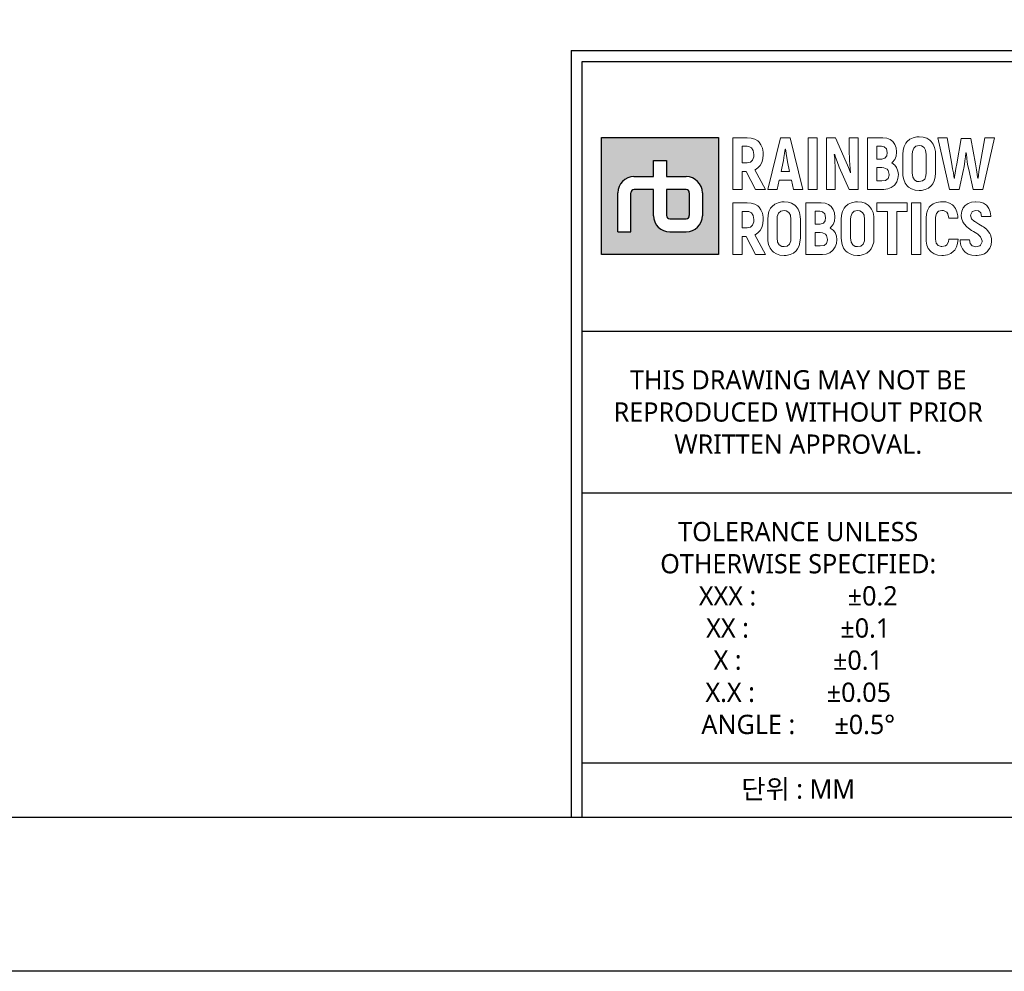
# Model space of a CAD drawing. Header units: millimetres. Extents: x 0 to 4378, y 0 to 2376.
# Tile 149 of 227: x 2151 to 2662, y 0 to 494. Entities that reach past the tile are written whole.
import ezdxf
from ezdxf.enums import TextEntityAlignment as Align

# ---------------------------------------------------------------- set-up
doc = ezdxf.new("R2010")
doc.units = ezdxf.units.MM
doc.header["$LTSCALE"] = 0.2
doc.layers.add('05_Section Line', color=3, linetype='Continuous')
doc.layers.add('09_Table Line', color=2, linetype='Continuous')
doc.layers.add('14_Mark', color=7, linetype='Continuous', true_color=0xe03c31)
doc.styles.add('Rainbow-5.0 Style', font='malgunsl.ttf')

# ---------------------------------------------------------------- blocks, each defined once
blk = doc.blocks.new('A$C869fea471123')
at = {"layer": '14_Mark'}
h = blk.add_hatch(color=256, dxfattribs=at)
h.dxf.hatch_style = 1
h.paths.add_polyline_path([(628.43, 108.24), (613.24, 108.24), (613.24, 93.05), (628.43, 93.05)])
h.paths.add_polyline_path([(626.32, 101.07), (626.32, 98.1, -0.414214), (624.22, 96), (622.09, 96, -0.414214), (619.99, 98.1), (619.99, 101.49), (617.46, 101.49, 0.414214), (617.04, 101.07), (617.04, 96), (615.35, 96), (615.35, 101.07, -0.414214), (617.45, 103.17), (619.99, 103.17), (619.99, 105.28), (621.68, 105.28), (621.68, 103.17), (624.22, 103.17, -0.414214)], flags=16)
h.paths.add_polyline_path([(624.63, 101.07), (624.63, 98.11, -0.414214), (624.21, 97.69), (622.1, 97.69, -0.414214), (621.68, 98.11), (621.68, 101.49), (624.21, 101.49, -0.414214)], flags=0)
h = blk.add_hatch(color=256, dxfattribs=at)
h.dxf.hatch_style = 1
h.paths.add_polyline_path([(624.63, 101.07, 0.414214), (624.21, 101.49), (621.68, 101.49), (621.68, 98.11, 0.414214), (622.1, 97.69), (624.21, 97.69, 0.414214), (624.63, 98.11)])
blk.add_lwpolyline([(0, 594), (841, 594), (841, 0), (0, 0)], close=True)
at = {"lineweight": 0}
for points in [[(632.14, 108.23), (630.29, 108.23), (630.29, 101.49), (631.47, 101.49), (631.47, 103.84), (632.01, 103.84)], [(633.93, 107.3), (633.68, 107.66), (633.53, 107.8), (633.14, 108.04), (632.67, 108.18), (632.14, 108.23)], [(637.73, 108.23), (636.45, 108.23), (634.8, 101.49), (636.03, 101.49), (636.3, 102.71), (637.87, 102.71)], [(637.87, 102.71), (638.15, 101.49), (639.38, 101.49), (637.73, 108.23)], [(643.59, 108.23), (642.41, 108.23), (642.41, 101.49), (643.57, 101.49), (643.57, 103.53), (643.57, 104.03), (643.55, 104.54), (643.52, 105.04), (643.49, 105.55), (643.43, 106.03), (643.46, 106.06)], [(645.53, 103.68), (645.48, 103.81), (645.28, 104.34), (645.16, 104.65), (644.99, 105.06), (643.59, 108.23)], [(645.39, 101.49), (646.56, 101.49), (646.56, 108.23)], [(646.56, 108.23), (645.39, 108.23), (645.39, 106.18), (645.4, 105.74), (645.42, 105.25), (645.45, 104.75), (645.5, 104.23), (645.56, 103.71), (645.53, 103.68)], [(649.73, 108.23), (647.76, 108.23), (647.76, 101.49), (649.79, 101.49), (649.89, 101.49), (650.4, 101.57), (650.83, 101.74), (651.22, 102.03), (651.28, 102.1), (651.54, 102.49)], [(651.29, 107.34), (651.02, 107.72), (650.69, 107.99), (650.25, 108.17), (649.73, 108.23)], [(651.28, 105.39), (651.45, 105.83), (651.51, 106.36), (651.51, 106.37), (651.45, 106.89), (651.29, 107.34)], [(654.46, 108.34), (654.17, 108.33), (653.68, 108.23), (653.25, 108.04), (652.9, 107.74), (652.71, 107.5), (652.5, 107.08), (652.37, 106.61), (652.34, 106.06), (652.34, 103.66), (652.35, 103.28), (652.46, 102.78), (652.63, 102.34)], [(652.63, 102.34), (652.9, 101.98), (653.07, 101.81), (653.46, 101.57), (653.93, 101.42), (654.46, 101.38), (654.75, 101.39), (655.24, 101.49), (655.66, 101.68), (656.02, 101.98), (656.21, 102.22), (656.41, 102.63), (656.54, 103.11), (656.58, 103.66), (656.58, 106.06), (656.56, 106.44), (656.46, 106.94), (656.28, 107.37)], [(656.28, 107.37), (656.02, 107.74), (655.84, 107.9), (655.45, 108.15), (654.99, 108.3), (654.46, 108.34)], [(658.09, 108.23), (656.86, 108.23), (658.37, 101.49)], [(658.99, 102.97), (658.95, 103.22), (658.89, 103.66), (658.8, 104.19), (658.69, 104.81), (658.09, 108.23)], [(661.16, 108.13), (659.91, 108.13), (659.32, 104.83), (659.22, 104.24), (659.12, 103.61), (659.05, 103.19), (659.02, 102.97), (658.99, 102.97)], [(662.05, 102.97), (662.03, 103.11), (661.97, 103.48), (661.88, 104.05), (661.76, 104.83), (661.16, 108.13)], [(661.44, 101.49), (662.7, 101.49), (664.21, 108.23)], [(664.21, 108.23), (662.99, 108.23), (662.38, 104.81), (662.3, 104.37), (662.2, 103.81), (662.14, 103.35), (662.09, 102.97), (662.05, 102.97)], [(632.13, 107.11), (632.35, 107.08), (632.71, 106.92), (632.93, 106.57), (633.01, 106.05), (632.98, 105.76), (632.84, 105.32), (632.56, 105.05), (632.13, 104.96), (631.47, 104.96)], [(631.47, 104.96), (631.47, 107.11), (632.13, 107.11)], [(633.84, 104.62), (634.05, 105.02), (634.17, 105.5), (634.21, 106.05), (634.2, 106.36), (634.11, 106.86), (633.93, 107.3)], [(636.54, 103.84), (636.81, 105.09), (636.84, 105.21), (636.91, 105.65), (636.99, 106.16), (637.07, 106.75), (637.1, 106.75)], [(637.1, 106.75), (637.14, 106.5), (637.23, 105.88), (637.31, 105.41), (637.37, 105.09), (637.64, 103.84), (636.54, 103.84)], [(643.46, 106.06), (643.49, 105.99), (643.6, 105.68), (643.8, 105.15), (644.09, 104.42), (645.39, 101.49)], [(649.55, 107.11), (649.93, 107.05), (650.22, 106.78), (650.31, 106.3), (650.25, 105.88), (650.01, 105.57), (649.59, 105.46), (648.94, 105.46)], [(648.94, 105.46), (648.94, 107.11), (649.55, 107.11)], [(654.46, 102.52), (654.16, 102.55), (653.83, 102.75), (653.63, 103.12), (653.55, 103.66), (653.55, 106.06), (653.58, 106.44), (653.74, 106.86), (654.03, 107.11), (654.46, 107.2)], [(654.46, 107.2), (654.75, 107.17), (655.09, 106.97), (655.29, 106.6), (655.36, 106.06), (655.36, 103.66), (655.33, 103.29), (655.17, 102.86), (654.89, 102.61), (654.46, 102.52)], [(658.37, 101.49), (659.63, 101.49), (660.19, 104.08), (660.23, 104.26), (660.33, 104.73), (660.4, 105.21), (660.47, 105.73), (660.53, 106.27), (660.56, 106.27)], [(660.56, 106.27), (660.58, 106.07), (660.63, 105.56), (660.69, 105.06), (660.78, 104.57), (660.88, 104.08), (661.44, 101.49)], [(651.53, 104.35), (651.3, 104.66), (650.89, 104.95), (651, 105.03), (651.28, 105.39)], [(632.01, 103.84), (633.21, 101.49), (634.52, 101.49), (633.15, 104.05)], [(633.15, 104.05), (633.17, 104.06), (633.54, 104.3), (633.84, 104.62)], [(649.6, 104.35), (649.88, 104.32), (650.3, 104.13), (650.43, 103.95), (650.54, 103.46), (650.54, 103.36), (650.41, 102.94), (650.1, 102.69), (649.6, 102.61), (648.94, 102.61)], [(648.94, 102.61), (648.94, 104.35), (649.6, 104.35)], [(651.54, 102.49), (651.7, 102.94), (651.76, 103.46), (651.7, 103.89), (651.53, 104.35)], [(632.14, 99.79), (630.29, 99.79), (630.29, 93.05), (631.47, 93.05), (631.47, 95.4), (632.01, 95.4)], [(633.93, 98.86), (633.68, 99.22), (633.53, 99.36), (633.14, 99.6), (632.67, 99.74), (632.14, 99.79)], [(636.92, 99.91), (636.64, 99.89), (636.14, 99.79), (635.72, 99.6), (635.36, 99.3), (635.17, 99.06), (634.96, 98.65), (634.84, 98.17), (634.8, 97.62), (634.8, 95.21), (634.82, 94.83), (634.91, 94.34), (635.1, 93.9)], [(638.74, 98.93), (638.48, 99.3), (638.3, 99.46), (637.91, 99.71), (637.45, 99.86), (636.92, 99.91)], [(641.74, 99.79), (639.77, 99.79), (639.77, 93.05), (641.9, 93.05), (642.4, 93.12), (642.85, 93.3), (643.22, 93.59), (643.29, 93.66), (643.55, 94.04)], [(643.3, 98.9), (643.03, 99.28), (642.69, 99.55), (642.26, 99.73), (641.74, 99.79)], [(646.47, 99.91), (646.18, 99.89), (645.69, 99.79), (645.26, 99.6), (644.91, 99.3), (644.72, 99.06), (644.51, 98.65), (644.39, 98.17), (644.34, 97.62), (644.34, 95.21), (644.36, 94.83), (644.46, 94.34), (644.64, 93.9)], [(648.29, 98.93), (648.02, 99.3), (647.85, 99.46), (647.46, 99.71), (647, 99.86), (646.47, 99.91)], [(657.39, 99.92), (657.21, 99.92), (656.7, 99.83), (656.26, 99.65), (655.91, 99.37), (655.76, 99.19), (655.54, 98.79)], [(657.38, 98.78), (657.63, 98.76), (658.04, 98.54), (658.18, 98.32), (658.29, 97.79), (659.47, 97.79), (659.45, 98.07), (659.34, 98.58), (659.16, 99.02), (658.89, 99.38), (658.78, 99.49), (658.39, 99.73), (657.93, 99.88), (657.39, 99.92)], [(661.82, 99.92), (661.77, 99.92), (661.25, 99.86), (660.8, 99.7), (660.43, 99.44), (660.16, 99.11), (659.98, 98.68), (659.91, 98.17), (659.95, 97.77), (660.12, 97.31), (660.28, 97.03), (660.62, 96.67), (660.84, 96.49), (661.26, 96.19), (661.51, 96.04), (661.92, 95.78), (662.06, 95.69), (662.42, 95.35), (662.47, 95.27), (662.62, 94.82), (662.62, 94.71), (662.42, 94.28), (662.31, 94.19), (661.82, 94.07)], [(663.51, 99.04), (663.24, 99.41), (663.18, 99.46), (662.8, 99.72), (662.35, 99.87), (661.82, 99.92)], [(632.13, 98.66), (632.35, 98.64), (632.71, 98.47), (632.93, 98.12), (633.01, 97.6), (632.98, 97.31), (632.84, 96.88), (632.56, 96.61), (632.13, 96.53), (631.47, 96.53)], [(631.47, 96.53), (631.47, 98.66), (632.13, 98.66)], [(633.84, 96.18), (634.05, 96.58), (634.17, 97.06), (634.21, 97.62), (634.2, 97.91), (634.11, 98.42), (633.93, 98.86)], [(635.1, 93.9), (635.36, 93.54), (635.54, 93.37), (635.93, 93.13), (636.39, 92.98), (636.92, 92.93), (637.2, 92.94), (637.7, 93.05), (638.13, 93.24), (638.48, 93.54), (638.66, 93.78), (638.88, 94.19), (638.99, 94.67), (639.04, 95.21), (639.04, 97.62), (639.02, 98), (638.92, 98.5), (638.74, 98.93)], [(636.92, 94.08), (636.62, 94.12), (636.29, 94.32), (636.08, 94.68), (636.02, 95.21), (636.02, 97.62), (636.05, 98), (636.2, 98.42), (636.5, 98.68), (636.92, 98.76)], [(636.92, 98.76), (637.21, 98.72), (637.55, 98.53), (637.75, 98.16), (637.82, 97.62), (637.82, 95.21), (637.79, 94.85), (637.63, 94.42), (637.34, 94.16), (636.92, 94.08)], [(641.56, 98.67), (641.93, 98.6), (642.22, 98.34), (642.32, 97.87), (642.26, 97.45), (642.02, 97.12), (641.59, 97.02), (640.95, 97.02)], [(640.95, 97.02), (640.95, 98.67), (641.56, 98.67)], [(643.29, 96.95), (643.46, 97.39), (643.52, 97.91), (643.52, 97.93), (643.46, 98.45), (643.3, 98.9)], [(644.64, 93.9), (644.91, 93.54), (645.09, 93.37), (645.48, 93.13), (645.94, 92.98), (646.47, 92.93), (646.75, 92.94), (647.24, 93.05), (647.67, 93.24), (648.02, 93.54), (648.22, 93.78), (648.42, 94.19), (648.55, 94.67), (648.58, 95.21), (648.58, 97.62), (648.57, 98), (648.47, 98.5), (648.29, 98.93)], [(646.47, 94.08), (646.17, 94.12), (645.84, 94.32), (645.63, 94.68), (645.56, 95.21), (645.56, 97.62), (645.59, 98), (645.75, 98.42), (646.04, 98.68), (646.47, 98.76)], [(646.47, 98.76), (646.76, 98.72), (647.1, 98.53), (647.3, 98.16), (647.36, 97.62), (647.36, 95.21), (647.34, 94.85), (647.18, 94.42), (646.89, 94.16), (646.47, 94.08)], [(655.54, 98.79), (655.42, 98.32), (655.37, 97.77), (655.37, 95.07), (655.38, 94.79), (655.47, 94.28), (655.64, 93.84), (655.91, 93.49), (656.02, 93.39), (656.4, 93.14), (656.86, 92.98), (657.39, 92.93), (657.62, 92.94), (658.13, 93.03), (658.56, 93.2), (658.92, 93.48), (659.06, 93.64), (659.29, 94.04)], [(657.39, 94.08), (657.29, 94.08), (656.9, 94.22), (656.67, 94.55), (656.59, 95.07), (656.59, 97.9), (656.71, 98.39), (656.97, 98.68), (657.38, 98.78)], [(663.62, 93.87), (663.8, 94.31), (663.86, 94.81), (663.84, 95.13), (663.71, 95.6), (663.61, 95.8), (663.32, 96.19), (663.17, 96.33), (662.78, 96.64), (662.63, 96.75), (662.2, 97), (662.08, 97.07), (661.66, 97.34), (661.63, 97.36), (661.26, 97.7), (661.11, 98.15), (661.12, 98.18), (661.31, 98.6), (661.35, 98.64), (661.82, 98.78)], [(661.82, 98.78), (662.15, 98.72), (662.44, 98.46), (662.55, 97.98), (663.76, 97.98), (663.75, 98.07), (663.68, 98.6), (663.51, 99.04)], [(633.15, 95.61), (633.17, 95.62), (633.54, 95.86), (633.84, 96.18)], [(641.61, 95.91), (641.9, 95.88), (642.31, 95.69), (642.44, 95.52), (642.55, 95.02), (642.54, 94.91), (642.42, 94.5), (642.11, 94.25), (641.62, 94.17), (640.95, 94.17)], [(640.95, 94.17), (640.95, 95.91), (641.61, 95.91)], [(643.54, 95.91), (643.3, 96.22), (642.9, 96.5), (643, 96.59), (643.29, 96.95)], [(643.55, 94.04), (643.71, 94.5), (643.76, 95.02), (643.71, 95.46), (643.54, 95.91)], [(632.01, 95.4), (633.21, 93.05), (634.52, 93.05), (633.15, 95.61)], [(659.5, 95.05), (658.31, 95.05), (658.26, 94.71), (658.05, 94.32), (657.88, 94.19), (657.39, 94.08)], [(659.29, 94.04), (659.43, 94.5), (659.5, 95.05)], [(660.98, 94.96), (659.78, 94.96), (659.78, 94.76), (659.87, 94.25), (660.06, 93.81), (660.34, 93.45), (660.43, 93.36), (660.82, 93.11), (661.28, 92.96), (661.82, 92.92), (661.99, 92.92), (662.5, 93), (662.94, 93.17), (663.31, 93.45), (663.33, 93.48), (663.62, 93.87)], [(661.82, 94.07), (661.79, 94.07), (661.35, 94.18), (661.08, 94.47), (660.98, 94.96)]]:
    blk.add_lwpolyline(points, dxfattribs=at)
for points in [[(640.03, 108.23), (641.21, 108.23), (641.21, 101.49), (640.03, 101.49), (640.03, 108.23)], [(652.9, 99.79), (648.98, 99.79), (648.98, 98.66), (650.33, 98.66), (650.33, 93.05), (651.55, 93.05), (651.55, 98.66), (652.9, 98.66)], [(653.46, 99.79), (654.65, 99.79), (654.65, 93.05), (653.46, 93.05), (653.46, 99.79)]]:
    blk.add_lwpolyline(points, close=True, dxfattribs=at)
at = {"layer": '05_Section Line', "linetype": 'Continuous'}
for q in [(820.98, 119.54), (609.32, 20.02)]:
    blk.add_line((609.32, 119.54), q, dxfattribs=at)
blk.add_lwpolyline([(820.98, 20.02), (820.98, 574.68), (20.02, 574.68), (20.02, 20.02)], close=True, dxfattribs=at)
at = {"layer": '09_Table Line'}
for p, q in [((610.73, 83.1), (610.73, 118.14)), ((610.73, 118.14), (666.79, 118.14)), ((610.73, 83.1), (666.79, 83.1)), ((610.73, 62.07), (610.73, 83.1)), ((666.79, 62.07), (610.73, 62.07)), ((610.73, 46.89), (610.73, 62.07)), ((610.73, 20.02), (610.73, 46.89)), ((666.79, 27.03), (610.73, 27.03)), ((610.73, 20.02), (666.79, 20.02))]:
    blk.add_line(p, q, dxfattribs=at)
at = {"layer": '14_Mark'}
for p, q in [((619.99, 103.17), (619.99, 105.28)), ((619.99, 105.28), (621.68, 105.28)), ((621.68, 105.28), (621.68, 103.17)), ((617.45, 103.17), (619.99, 103.17)), ((621.68, 103.17), (624.22, 103.17)), ((615.35, 96), (615.35, 101.07)), ((617.04, 96), (617.04, 101.07)), ((619.99, 101.49), (617.46, 101.49)), ((619.99, 98.1), (619.99, 101.49)), ((624.21, 101.49), (621.68, 101.49)), ((621.68, 101.49), (621.68, 98.11)), ((624.63, 101.07), (624.63, 98.11)), ((626.32, 101.07), (626.32, 98.1)), ((622.1, 97.69), (624.21, 97.69)), ((615.35, 96), (617.04, 96)), ((622.09, 96), (624.22, 96))]:
    blk.add_line(p, q, dxfattribs=at)
blk.add_lwpolyline([(613.24, 108.24), (628.43, 108.24), (628.43, 93.05), (613.24, 93.05)], close=True, dxfattribs=at)
for centre, radius, start, end in [((617.45, 101.07), 2.1, 90, 180), ((624.22, 101.07), 2.1, 0, 90), ((617.46, 101.07), 0.42, 90, 180), ((624.21, 101.07), 0.42, 0, 90), ((622.09, 98.1), 2.1, 180, 270), ((622.1, 98.11), 0.42, 180, 270), ((624.21, 98.11), 0.42, 270, 0), ((624.22, 98.1), 2.1, 270, 0)]:
    blk.add_arc(centre, radius, start, end, dxfattribs=at)
at = {"color": 2, "linetype": 'Continuous', "char_height": 2.503, "width": 56.0667, "attachment_point": 5, "style": 'Rainbow-5.0 Style'}
for s, insert in [('{\\C256;THIS DRAWING MAY NOT BE \\PREPRODUCED WITHOUT PRIOR \\PWRITTEN APPROVAL.}', (638.76, 72.59)), ('{\\C256;TOLERANCE UNLESS \\POTHERWISE SPECIFIED:\\PXXX :              %%P0.2\\PXX :              %%P0.1  \\PX :              %%P0.1\\PX.X :           %%P0.05\\PANGLE :      %%P0.5%%D}', (638.76, 44.55)), ('{\\C256;단위 : MM}', (638.76, 23.53))]:
    blk.add_mtext(s, dxfattribs=dict(at, insert=insert))
at = {"linetype": 'Continuous', "style": 'Rainbow-5.0 Style'}
for tag, p in [('PART_NAME', (743.88, 109.38)), ('DRAWING_NO', (729.87, 91.86)), ('REV', (803.46, 91.86)), ('제도', (768.41, 74.2)), ('DATE_1', (803.46, 74.2)), ('SCALE', (680.81, 69.08)), ('MATERIAL', (722.86, 69.08)), ('검도', (768.41, 60.18)), ('DATE_2', (803.46, 60.18)), ('승인', (768.41, 46.17)), ('DATE_3', (803.46, 46.17)), ('REFERENCE', (722.86, 41.05)), ('PAGE', (768.41, 32.29))]:
    blk.add_attdef(tag, text='', height=5.01, dxfattribs=at).set_placement(p, align=Align.MIDDLE_CENTER)

msp = doc.modelspace()

# ---------------------------------------------------------------- block references
at = {"xscale": 4, "yscale": 4, "zscale": 4}
msp.add_blockref('A$C869fea471123', (0, 0), dxfattribs=at)

doc.saveas('drawing.dxf')
